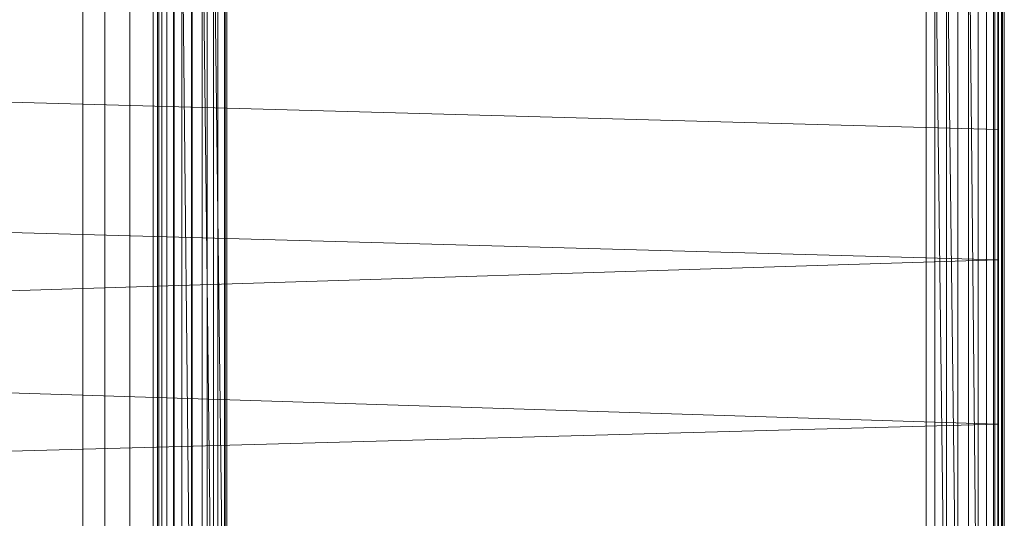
# Model space of a CAD drawing. Header units: metres. Extents: x 397.7 to 427.5, y 12.7 to 28.4.
# Tile 82 of 142: x 407.2228 to 407.4147, y 27.189 to 27.2862. Entities that reach past the tile are written whole.
import ezdxf

# ---------------------------------------------------------------- set-up
doc = ezdxf.new("R2010")
doc.units = ezdxf.units.M
doc.layers.add('A-DETL-____-MBND', color=7, linetype='Continuous', lineweight=18)

# ---------------------------------------------------------------- blocks, each defined once
blk = doc.blocks.new('Family - Inodor P2-153281-05_CLI_AIRE_P2')
at = {"layer": 'A-DETL-____-MBND', "color": 253, "true_color": 0xaaaaaa}
for p, q in [((0.56258, 0.01465), (0.56258, 0.38826)), ((0.56258, 0.01465), (0.56258, 0.38826)), ((0.72691, 0.38826), (0.72691, 0.01465)), ((0.72691, 0.38826), (0.72691, 0.01465)), ((0.72691, 0.03582), (0.72691, 0.36417)), ((0.72691, 0.36417), (0.72691, 0.03582)), ((0.72747, 0.36417), (0.72747, 0.03582)), ((0.72747, 0.03582), (0.72747, 0.36417)), ((0.54781, 0.3624), (0.54781, 0.04228)), ((0.55211, 0.04249), (0.55211, 0.36218)), ((0.55695, 0.04274), (0.55695, 0.36194)), ((0.56149, 0.04297), (0.56149, 0.36171)), ((0.5656, 0.04318), (0.56559, 0.3615)), ((0.56914, 0.04336), (0.56914, 0.36132)), ((0.57201, 0.04351), (0.57201, 0.36117)), ((0.57413, 0.04361), (0.57413, 0.36106)), ((0.57542, 0.04368), (0.57542, 0.361)), ((0.57586, 0.0437), (0.57586, 0.36098)), ((0.71226, 0.05064), (0.71226, 0.35403)), ((0.71226, 0.05064), (0.71226, 0.35403)), ((0.56238, 0.10805), (0.56238, 0.29485)), ((0.56238, 0.29485), (0.56238, 0.10805)), ((0.56258, 0.29485), (0.56258, 0.10805)), ((0.56258, 0.29485), (0.56258, 0.10805)), ((0.56258, 0.29485), (0.56258, 0.10805)), ((0.56318, 0.29485), (0.56318, 0.10805)), ((0.56318, 0.29485), (0.56318, 0.10805)), ((0.56318, 0.29485), (0.56318, 0.10805)), ((0.56415, 0.29485), (0.56415, 0.10805)), ((0.56415, 0.29485), (0.56415, 0.10805)), ((0.56415, 0.29485), (0.56415, 0.10805)), ((0.56547, 0.29485), (0.56547, 0.10805)), ((0.56547, 0.29485), (0.56547, 0.10805)), ((0.56547, 0.29485), (0.56547, 0.10805)), ((0.5671, 0.29485), (0.5671, 0.10805)), ((0.56898, 0.10805), (0.5671, 0.29485)), ((0.5671, 0.29485), (0.5671, 0.10805)), ((0.5671, 0.29485), (0.56898, 0.10805)), ((0.5671, 0.29485), (0.5671, 0.10805)), ((0.56898, 0.29485), (0.56898, 0.10805)), ((0.56898, 0.29485), (0.56898, 0.10805)), ((0.56898, 0.29485), (0.56898, 0.10805)), ((0.57106, 0.29485), (0.57106, 0.10805)), ((0.57328, 0.10805), (0.57106, 0.29485)), ((0.57106, 0.29485), (0.57106, 0.10805)), ((0.57106, 0.29485), (0.57328, 0.10805)), ((0.57106, 0.29485), (0.57106, 0.10805)), ((0.57328, 0.29485), (0.57328, 0.10805)), ((0.57556, 0.10805), (0.57328, 0.29485)), ((0.57328, 0.29485), (0.57328, 0.10805)), ((0.57328, 0.29485), (0.57556, 0.10805)), ((0.57328, 0.29485), (0.57328, 0.10805)), ((0.57556, 0.29485), (0.57556, 0.10805)), ((0.57556, 0.29485), (0.57556, 0.10805)), ((0.57556, 0.29485), (0.57556, 0.10805)), ((0.71393, 0.29485), (0.71393, 0.10805)), ((0.71393, 0.29485), (0.71393, 0.10805)), ((0.71621, 0.10805), (0.71393, 0.29485)), ((0.71393, 0.29485), (0.71621, 0.10805)), ((0.71393, 0.29485), (0.71393, 0.10805)), ((0.71621, 0.29485), (0.71621, 0.10805)), ((0.71843, 0.10805), (0.71621, 0.29485)), ((0.71621, 0.29485), (0.71621, 0.10805)), ((0.71621, 0.29485), (0.71843, 0.10805)), ((0.71621, 0.29485), (0.71621, 0.10805)), ((0.71843, 0.29485), (0.71843, 0.10805)), ((0.71843, 0.29485), (0.71843, 0.10805)), ((0.71843, 0.29485), (0.71843, 0.10805)), ((0.72051, 0.29485), (0.72051, 0.10805)), ((0.72239, 0.10805), (0.72051, 0.29485)), ((0.72051, 0.29485), (0.72051, 0.10805)), ((0.72051, 0.29485), (0.72239, 0.10805)), ((0.72051, 0.29485), (0.72051, 0.10805)), ((0.72239, 0.29485), (0.72239, 0.10805)), ((0.72239, 0.29485), (0.72239, 0.10805)), ((0.72239, 0.29485), (0.72239, 0.10805)), ((0.72402, 0.29485), (0.72402, 0.10805)), ((0.72402, 0.29485), (0.72402, 0.10805)), ((0.72402, 0.29485), (0.72402, 0.10805)), ((0.72534, 0.29485), (0.72534, 0.10805)), ((0.72534, 0.29485), (0.72534, 0.10805)), ((0.72534, 0.29485), (0.72534, 0.10805)), ((0.72631, 0.29485), (0.72631, 0.10805)), ((0.72631, 0.29485), (0.72631, 0.10805)), ((0.72631, 0.29485), (0.72631, 0.10805)), ((0.72691, 0.29485), (0.72691, 0.10805)), ((0.72691, 0.29485), (0.72691, 0.10805)), ((0.72691, 0.29485), (0.72691, 0.10805)), ((0.72711, 0.29485), (0.72711, 0.10805)), ((0.72711, 0.29485), (0.72711, 0.10805)), ((0.7262, 0.28262), (0.7262, 0.11722)), ((0.72561, 0.26697), (0.72561, 0.13288)), ((0.72561, 0.26697), (0.72561, 0.13288)), ((0.72561, 0.13288), (0.72561, 0.26697)), ((0.72561, 0.26697), (0.72561, 0.13288)), ((0.7262, 0.26701), (0.7262, 0.13284)), ((0.7262, 0.13339), (0.7262, 0.267)), ((0.7262, 0.26508), (0.7262, 0.24131)), ((0.7262, 0.24131), (0.21652, 0.25539)), ((0.7262, 0.24131), (0.7262, 0.2159)), ((0.7262, 0.2159), (0.21652, 0.22997)), ((0.7262, 0.2159), (0.21652, 0.19991)), ((0.7262, 0.2159), (0.7262, 0.18393)), ((0.7262, 0.18393), (0.21652, 0.19991)), ((0.7262, 0.18393), (0.21652, 0.16986)), ((0.7262, 0.18393), (0.7262, 0.15852))]:
    blk.add_line(p, q, dxfattribs=at)
blk = doc.blocks.new('LONDR55-XX_ZZ-ARQ-CAA-M3D-Londres55_ifc-1-05_CLI_AIRE_P2')
at = {"layer": 'A-DETL-____-MBND', "color": 253, "lineweight": 18, "true_color": 0xaaaaaa}
blk.add_blockref('Family - Inodor P2-153281-05_CLI_AIRE_P2', (406.68727, 27.02347), dxfattribs=at)

msp = doc.modelspace()

# ---------------------------------------------------------------- block references
at = {"lineweight": 5}
msp.add_blockref('LONDR55-XX_ZZ-ARQ-CAA-M3D-Londres55_ifc-1-05_CLI_AIRE_P2', (0, 0), dxfattribs=at)

doc.saveas('drawing.dxf')
